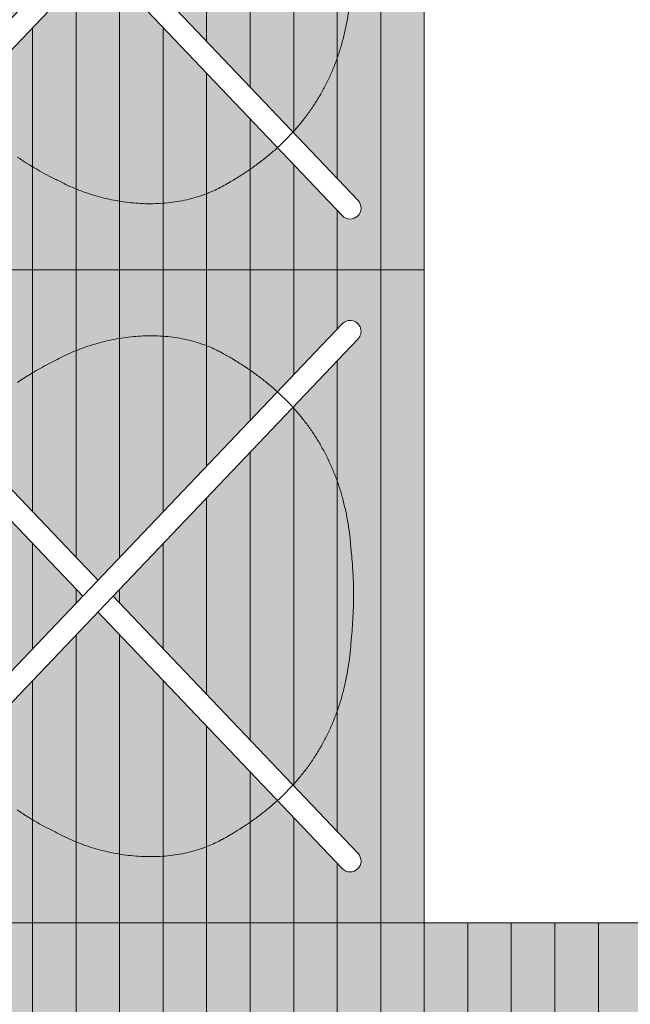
# Model space of a CAD drawing. Header units: metres. Extents: x -167 to 152, y -127 to 99.
# Tile 131 of 225: x -11.972 to -11.411, y -12.075 to -11.17. Entities that reach past the tile are written whole.
import ezdxf

# ---------------------------------------------------------------- set-up
doc = ezdxf.new("R2010")
doc.units = ezdxf.units.M
doc.linetypes.add('gestrichelt - 01', pattern=[2, 1, -1])
for name, color, linetype, lineweight, true_color in [('031_Metallbauarbeiten-350 Lamellendecke DS', 7, 'Continuous', 35, 0x666666), ('AV1-Bewegungsfläche', 7, 'gestrichelt - 01', 9, 0xd9d9d9), ('AV1-Einrichtung', 7, 'Continuous', 9, 0xa6a6a6)]:
    doc.layers.add(name, color=color, linetype=linetype, lineweight=lineweight, true_color=true_color)
doc.layers.add('_OG 1 (2D)', color=7, linetype='Continuous', lineweight=9)
doc.layers.add('_OG 1 - DS (2D)', color=7, linetype='Continuous', lineweight=9)

# ---------------------------------------------------------------- blocks, each defined once
blk = doc.blocks.new('OG 1 - DS (2D)')
at = {"layer": '031_Metallbauarbeiten-350 Lamellendecke DS', "linetype": 'Continuous', "lineweight": 0, "transparency": 33554508}
blk.add_hatch(color=254, dxfattribs=at).paths.add_polyline_path([(-13.25, -13.375), (-13.25, -12.675), (-10.65, -12.675), (-10.65, -13.375), (-8.239, -13.375), (-8.239, -8.225), (-13.4095, -8.225), (-13.4095, -13.375)])
at = {"layer": '031_Metallbauarbeiten-350 Lamellendecke DS', "linetype": 'Continuous', "lineweight": 9, "transparency": 33554508}
h = blk.add_hatch(dxfattribs=at)
h.set_pattern_fill('Lamellendecke', color=252, style=0, pattern_type=2)
h.set_pattern_definition([(90, (0, 0), (0.04, 0), [])])
h.paths.add_polyline_path([(-13.25, -13.375), (-13.25, -12.675), (-10.65, -12.675), (-10.65, -13.375), (-8.239, -13.375), (-8.239, -8.225), (-13.4095, -8.225), (-13.4095, -13.375)])
blk = doc.blocks.new('Jacobsen 1')
at = {"color": 255, "transparency": 33554559}
blk.add_wipeout([(0.17511, 0.25738), (0.17632, 0.25892), (0.1772, 0.26067), (0.17772, 0.26256), (0.17787, 0.26452), (0.17763, 0.26646), (0.17702, 0.26832), (0.17605, 0.27003), (0.17477, 0.27151), (0.17323, 0.27272), (0.17148, 0.2736), (0.16959, 0.27413), (0.16763, 0.27427), (0.16569, 0.27403), (0.16382, 0.27342), (0.16212, 0.27245), (0.16063, 0.27117), (-0.30319, -0.21556), (-0.3044, -0.21711), (-0.30528, -0.21886), (-0.30581, -0.22075), (-0.30595, -0.2227), (-0.30571, -0.22465), (-0.3051, -0.22651), (-0.30413, -0.22822), (-0.30285, -0.2297), (-0.30131, -0.23091), (-0.29956, -0.23179), (-0.29767, -0.23231), (-0.29571, -0.23246), (-0.29377, -0.23222), (-0.2919, -0.2316), (-0.2902, -0.23064), (-0.28871, -0.22936)], dxfattribs=at).dxf.layer = 'AV1-Einrichtung'
at = {"layer": 'AV1-Einrichtung', "flags": 128}
blk.add_lwpolyline([(0.17511, 0.25738, 0.414214), (0.17477, 0.27151, 0.414214), (0.16063, 0.27117), (-0.30319, -0.21556, 0.414214), (-0.30285, -0.2297, 0.414214), (-0.28871, -0.22936)], format="xyb", close=True, dxfattribs=at)
at = {"color": 255, "transparency": 33554559}
blk.add_wipeout([(0.16063, -0.22936), (0.16212, -0.23064), (0.16382, -0.2316), (0.16569, -0.23222), (0.16763, -0.23246), (0.16959, -0.23231), (0.17148, -0.23179), (0.17323, -0.23091), (0.17477, -0.2297), (0.17605, -0.22822), (0.17702, -0.22651), (0.17763, -0.22465), (0.17787, -0.2227), (0.17772, -0.22075), (0.1772, -0.21886), (0.17632, -0.21711), (0.17511, -0.21556), (-0.28871, 0.27117), (-0.28968, 0.27206), (-0.29075, 0.27281), (-0.2919, 0.27342), (-0.29313, 0.27387), (-0.29441, 0.27416), (-0.29571, 0.27427), (-0.29702, 0.27422), (-0.29831, 0.27399), (-0.29956, 0.2736), (-0.30074, 0.27305), (-0.30185, 0.27235), (-0.30285, 0.27151), (-0.30374, 0.27055), (-0.30449, 0.26948), (-0.3051, 0.26832), (-0.30555, 0.2671), (-0.30583, 0.26582), (-0.30595, 0.26452), (-0.3059, 0.26321), (-0.30567, 0.26192), (-0.30528, 0.26067), (-0.30473, 0.25949), (-0.30403, 0.25838), (-0.30319, 0.25738)], dxfattribs=at).dxf.layer = 'AV1-Einrichtung'
at = {"layer": 'AV1-Bewegungsfläche', "flags": 128}
blk.add_lwpolyline([(-0.36404, 0.32091), (-0.36404, -0.27909), (0.23596, -0.27909), (0.23596, 0.32091)], close=True, dxfattribs=at)
at = {"layer": 'AV1-Einrichtung', "flags": 128}
blk.add_lwpolyline([(0.16063, -0.22936, 0.414214), (0.17477, -0.2297, 0.414214), (0.17511, -0.21556), (-0.28871, 0.27117, 0.267949), (-0.29831, 0.27399, 0.267949), (-0.30555, 0.2671, 0.267949), (-0.30319, 0.25738)], format="xyb", close=True, dxfattribs=at)
for points in [[(-0.29899, 0.0195, 0.00089), (-0.29898, 0.01805), (-0.29893, 0.0133, 0.012412), (-0.29855, 0.00235), (-0.29803, -0.00644, 0.010712), (-0.29725, -0.016), (-0.29683, -0.02004, 0.000896), (-0.29668, -0.02151, 0.002691), (-0.29645, -0.02462), (-0.29616, -0.02841, 0.01762), (-0.29494, -0.03905), (-0.29437, -0.04287, 0.012291), (-0.29235, -0.05438), (-0.29233, -0.0545, 0.012618), (-0.2898, -0.06565), (-0.28977, -0.06575, 0.012937), (-0.28674, -0.07653), (-0.28671, -0.07663, 0.013195), (-0.28318, -0.08705), (-0.28315, -0.08713, 0.013384), (-0.27913, -0.0972), (-0.27911, -0.09726, 0.013497), (-0.2746, -0.10699), (-0.27458, -0.10703, 0.013531), (-0.2696, -0.11642), (-0.26959, -0.11645, 0.013488), (-0.26414, -0.1255), (-0.26413, -0.12552, 0.013359), (-0.25823, -0.13423, 0.013159), (-0.25187, -0.14263, 0.012891), (-0.24509, -0.15067), (-0.24508, -0.15068, 0.012563), (-0.23788, -0.15839), (-0.23787, -0.15841, 0.012185), (-0.23026, -0.16578), (-0.23024, -0.1658, 0.011767), (-0.22224, -0.17285), (-0.2222, -0.17288, 0.011319), (-0.21381, -0.17961), (-0.21377, -0.17964, 0.010851), (-0.205, -0.18606), (-0.20495, -0.18609, 0.010373), (-0.19581, -0.1922), (-0.19568, -0.19229, 0.009899), (-0.18632, -0.19801), (-0.18485, -0.19886, 0.008798), (-0.17825, -0.20257), (-0.17783, -0.20279, 0.010555), (-0.17192, -0.20581, 0.018383), (-0.16585, -0.20849), (-0.16482, -0.20889, 0.01768), (-0.15649, -0.21187), (-0.15648, -0.21187, 0.016838), (-0.14795, -0.21426), (-0.14794, -0.21426, 0.016028), (-0.13925, -0.21609), (-0.13924, -0.2161, 0.015261), (-0.13042, -0.21739), (-0.1304, -0.21739, 0.014556), (-0.12148, -0.21815), (-0.12147, -0.21816, 0.013922), (-0.11249, -0.21841), (-0.11247, -0.21841, 0.013369), (-0.10346, -0.21818), (-0.10345, -0.21818, 0.0129), (-0.09444, -0.21747), (-0.09443, -0.21747, 0.01252), (-0.08546, -0.2163), (-0.08545, -0.2163, 0.01223), (-0.07656, -0.21469), (-0.07655, -0.21469, 0.012031), (-0.06778, -0.21266), (-0.06776, -0.21266, 0.011929), (-0.05914, -0.21022), (-0.05911, -0.21021, 0.011923), (-0.05069, -0.2074), (-0.05065, -0.20738, 0.012019), (-0.04245, -0.20419), (-0.04241, -0.20417, 0.012222), (-0.03447, -0.20064), (-0.03298, -0.19993, 0.012563), (-0.02817, -0.19749), (-0.02674, -0.19672, 0.003237), (-0.02486, -0.19569, 0.002763), (-0.02235, -0.19448), (-0.01931, -0.19298, 0.01633), (-0.01086, -0.18847), (-0.00789, -0.18676, 0.010205), (0.00115, -0.1813), (0.00118, -0.18129, 0.009287), (0.00996, -0.17551, 0.00811)], [(0.00985, 0.21731, 0.009259), (0.00108, 0.22308), (0.00105, 0.2231, 0.010167), (-0.008, 0.22856), (-0.01097, 0.23027, 0.016227), (-0.01941, 0.23477), (-0.02246, 0.23627, 0.00274), (-0.02497, 0.23749, 0.003252), (-0.02685, 0.23852), (-0.02828, 0.23929, 0.012541), (-0.03308, 0.24172), (-0.03457, 0.24243, 0.012216), (-0.04251, 0.24597), (-0.04256, 0.24599, 0.012014), (-0.05075, 0.24918), (-0.0508, 0.24919, 0.011917), (-0.05922, 0.25201), (-0.05925, 0.25202, 0.011924), (-0.06786, 0.25446), (-0.06789, 0.25446, 0.012028), (-0.07665, 0.25649), (-0.07667, 0.2565, 0.012226), (-0.08556, 0.2581), (-0.08557, 0.25811, 0.012518), (-0.09454, 0.25927), (-0.09455, 0.25927, 0.012899), (-0.10355, 0.25998), (-0.10357, 0.25998, 0.01337), (-0.11258, 0.26022), (-0.11259, 0.26022, 0.013926), (-0.12157, 0.25996), (-0.12159, 0.25996, 0.014562), (-0.13051, 0.2592), (-0.13052, 0.2592, 0.015271), (-0.13934, 0.25791), (-0.13936, 0.25791, 0.016048), (-0.14805, 0.25608), (-0.14806, 0.25607, 0.016842), (-0.15658, 0.25368), (-0.15659, 0.25368, 0.017735), (-0.16491, 0.25071), (-0.16594, 0.2503, 0.018367), (-0.17201, 0.24763, 0.010455), (-0.17792, 0.24461), (-0.17957, 0.24372, 0.013689), (-0.18859, 0.23855), (-0.19116, 0.23698, 0.010195), (-0.20049, 0.23102), (-0.20054, 0.23098, 0.010622), (-0.2095, 0.22472), (-0.20955, 0.22468, 0.011095), (-0.21813, 0.21811), (-0.21817, 0.21808, 0.011552), (-0.22637, 0.21119), (-0.2264, 0.21116, 0.011984), (-0.2342, 0.20395), (-0.23422, 0.20393, 0.012381), (-0.24163, 0.19639), (-0.24164, 0.19637, 0.012734), (-0.24863, 0.18849, 0.013031), (-0.25521, 0.18027, 0.013265), (-0.26134, 0.17171), (-0.26134, 0.1717, 0.013428), (-0.26702, 0.16282), (-0.26703, 0.1628, 0.013513), (-0.27225, 0.15357), (-0.27226, 0.15354, 0.013519), (-0.27701, 0.14398), (-0.27703, 0.14393, 0.013445), (-0.28129, 0.13402), (-0.28132, 0.13396, 0.013294), (-0.2851, 0.12371), (-0.28512, 0.12362, 0.01307), (-0.28841, 0.11302), (-0.28844, 0.11292, 0.012782), (-0.29122, 0.10196), (-0.29124, 0.10185, 0.012438), (-0.29352, 0.09052), (-0.29354, 0.09039, 0.012046), (-0.2953, 0.0787), (-0.29559, 0.07636, 0.011594), (-0.29638, 0.0687), (-0.29656, 0.06641, 0.002788), (-0.29678, 0.06331, 0.000929), (-0.29694, 0.06184), (-0.29736, 0.0578, 0.010999), (-0.29814, 0.04825), (-0.29867, 0.03946, 0.012725), (-0.29904, 0.02851), (-0.29908, 0.02376, 0.000914), (-0.29909, 0.02231), (-0.29899, 0.0195)]]:
    blk.add_lwpolyline(points, format="xyb", dxfattribs=at)
blk = doc.blocks.new('Group-75')
at = {"layer": 'AV1-Einrichtung', "color": 253, "transparency": 33554610, "xscale": -1}
blk.add_blockref('Jacobsen 1', (-11.96404, -11.12091), dxfattribs=at)
blk.add_blockref('Jacobsen 1', (-11.96404, -11.72091), dxfattribs=at)
at = {"color": 255, "transparency": 33554559}
blk.add_wipeout([(-11.6, -12), (-11.6, -9.6), (-10, -9.6), (-10, -12)], dxfattribs=at).dxf.layer = 'AV1-Einrichtung'
at = {"layer": 'AV1-Einrichtung', "flags": 128}
blk.add_lwpolyline([(-11.6, -12), (-11.6, -9.6), (-10, -9.6), (-10, -12)], close=True, dxfattribs=at)
blk = doc.blocks.new('OG 1 (2D)')
at = {"layer": 'AV1-Einrichtung', "color": 7}
blk.add_blockref('Group-75', (0, 0), dxfattribs=at)

msp = doc.modelspace()

# ---------------------------------------------------------------- block references
at = {"layer": '_OG 1 - DS (2D)'}
msp.add_blockref('OG 1 - DS (2D)', (0, 0), dxfattribs=at)

# ---------------------------------------------------------------- next in the draw order: block references
at = {"layer": '_OG 1 (2D)'}
msp.add_blockref('OG 1 (2D)', (0, 0), dxfattribs=at)

doc.saveas('drawing.dxf')
